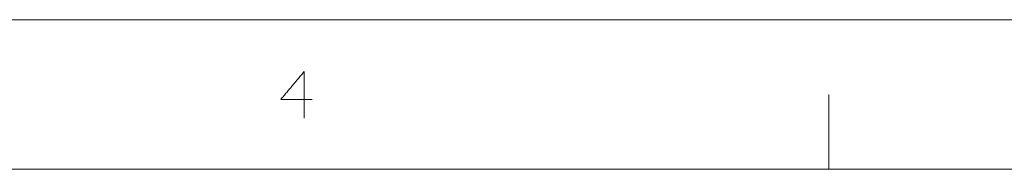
# Model space of a CAD drawing. Header units: millimetres. Extents: x 0 to 2122, y 0 to 1639.
# Tile 38 of 85: x 1125 to 1370, y 1602 to 1639. Entities that reach past the tile are written whole.
import ezdxf

# ---------------------------------------------------------------- set-up
doc = ezdxf.new("R2010")
doc.units = ezdxf.units.MM
doc.layers.add('1', color=7, linetype='Continuous', true_color=0xffffff)

msp = doc.modelspace()

# ---------------------------------------------------------------- linework, layer by layer
at = {"layer": '1', "color": 7, "linetype": 'Continuous', "lineweight": 13}
for p, q in [((0, 1639.49), (2121.69, 1639.49)), ((1326.06, 1602.23), (1326.06, 1620.86)), ((31.2, 1602.23), (2090.49, 1602.23))]:
    msp.add_line(p, q, dxfattribs=at)
for points in [[(1189.61, 1619.64), (1195.45, 1626.61)], [(1195.45, 1626.61), (1195.45, 1614.99)], [(1197.39, 1619.64), (1189.61, 1619.64)]]:
    msp.add_open_spline(points, degree=1, dxfattribs=at)

doc.saveas('drawing.dxf')
